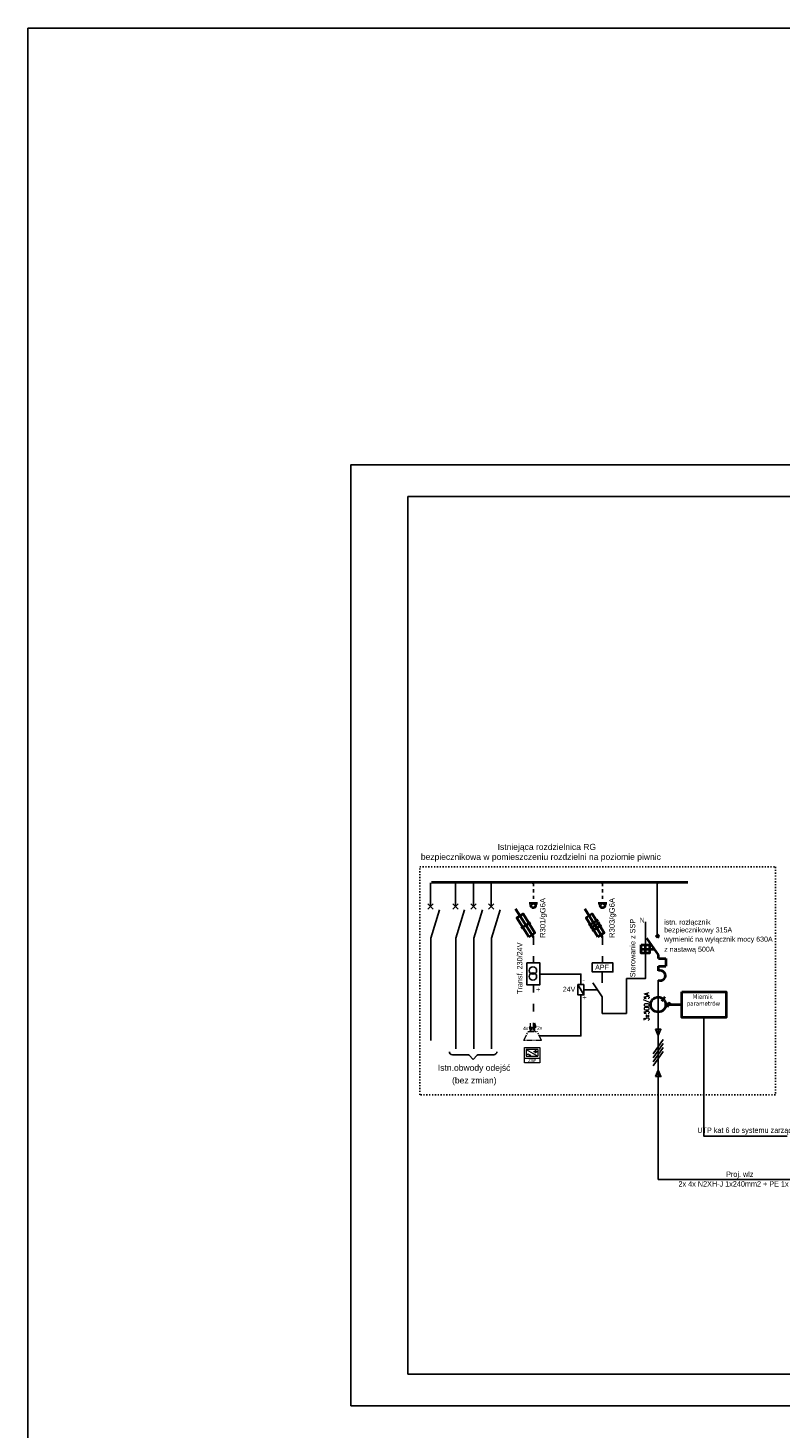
# Model space of a CAD drawing. Header units: millimetres. Extents: x 1218355 to 1284960, y -95511 to 4057.
# Tile 1 of 19: x 1266222 to 1268596, y -92970 to -88552. Entities that reach past the tile are written whole.
import ezdxf
from ezdxf.enums import TextEntityAlignment as Align

# ---------------------------------------------------------------- set-up
doc = ezdxf.new("R2010")
doc.units = ezdxf.units.MM
for name, pattern in [('ACAD_ISO03W100', [30, 12, -18]), ('CENTER2', [28.575, 19.05, -3.175, 3.175, -3.175]), ('HIDDENX2', [0.75, 0.5, -0.25]), ('PRZER1-1', [2, 1, -1])]:
    doc.linetypes.add(name, pattern=pattern)
for name, color, linetype in [('a_wymiar', 1, 'Continuous'), ('ELEK CIENKIE', 80, 'Continuous'), ('ELEK GNIAZDA', 234, 'Continuous'), ('ELEK OPIS', 140, 'Continuous'), ('ELEK OPISY', 140, 'Continuous'), ('ELEK PRZEWODY GŁÓWNE', 232, 'Continuous'), ('ELEKTR_POŁĄCZENIA WYRÓWNAWCZE', 230, 'Continuous')]:
    doc.layers.add(name, color=color, linetype=linetype)
doc.layers.add('ELEK ELEMENTY', color=40, linetype='Continuous', lineweight=40)
doc.layers.add('Linia SSP', color=1, linetype='Continuous', lineweight=35)
doc.styles.add('Arial', font='arial.ttf', dxfattribs={"height": 300})
doc.styles.add('Parametry', font='simplex.shx', dxfattribs={"width": 0.7, "height": 1.8})
doc.styles.add('TAHOMA', font='tahoma.ttf')

# ---------------------------------------------------------------- blocks, each defined once
blk = doc.blocks.new('4wej2wyj')
at = {"layer": 'Linia SSP', "linetype": 'CENTER2', "lineweight": 0}
blk.add_hatch(color=256, dxfattribs=at).paths.add_polyline_path([(-17.1, 41.5), (-21.1, 54.9), (-25.2, 41.5), (-21.1, 41.5)])
h = blk.add_hatch(color=256, dxfattribs=at)
h.paths.add_polyline_path([(-35.2, 28.2), (-31.2, 41.5), (-35.2, 41.5)])
h.paths.add_polyline_path([(-35.2, 28.2), (-35.2, 41.5), (-39.3, 41.5)])
for p, q in [((-35.2, 41.5), (-35.2, 54.9)), ((-25.2, 41.5), (-21.1, 54.9)), ((-17.1, 41.5), (-21.1, 54.9)), ((-56.4, 0), (-42.3, 28.2)), ((0, 0), (-56.4, 0)), ((-42.3, 28.2), (-14.1, 28.2)), ((-35.2, 41.5), (-39.3, 41.5)), ((-39.3, 41.5), (-35.2, 28.2)), ((-35.2, 41.5), (-31.2, 41.5)), ((-31.2, 41.5), (-35.2, 28.2)), ((-21.1, 41.5), (-25.2, 41.5)), ((-21.1, 28.2), (-21.1, 41.5)), ((-21.1, 41.5), (-17.1, 41.5)), ((0, 0), (-14.1, 28.2))]:
    blk.add_line(p, q, dxfattribs=at)
at = {"layer": 'Linia SSP', "linetype": 'CENTER2', "lineweight": 0, "style": 'Arial'}
for s, p in [('2x', (-14.6, 33.4)), ('4x', (-58.6, 32.4))]:
    blk.add_text(s, height=11.25, dxfattribs=at).set_placement(p)
blk = doc.blocks.new('ZSP')
at = {"layer": 'Linia SSP', "linetype": 'ByBlock', "lineweight": 0}
blk.add_hatch(color=256, dxfattribs=at).paths.add_polyline_path([(35.3, 38.3), (36.8, 38.3), (36.8, 32.8), (35.3, 32.8)])
at = {"layer": 'Linia SSP', "linetype": 'HIDDENX2', "lineweight": 0}
blk.add_line((0, 15), (48, 15), dxfattribs=at)
at = {"layer": 'Linia SSP', "lineweight": 0}
for p, q in [((5.6, 42.4), (5.6, 20.6)), ((42.4, 42.4), (5.6, 42.4)), ((5.6, 42.4), (42.4, 20.6)), ((5.6, 20.6), (42.4, 20.6)), ((42.4, 42.4), (42.4, 20.6))]:
    blk.add_line(p, q, dxfattribs=at)
at = {"layer": 'Linia SSP', "linetype": 'ByBlock', "lineweight": 0}
for p, q in [((28.7, 35.7), (33.4, 35.7)), ((33.4, 40.4), (33.4, 31)), ((36.8, 35.7), (40.7, 35.7))]:
    blk.add_line(p, q, dxfattribs=at)
at = {"layer": 'Linia SSP', "lineweight": 0}
blk.add_lwpolyline([(0, 48), (48, 48), (48, 0), (0, 0)], close=True, dxfattribs=at)
blk.add_lwpolyline([(9.1, 25.4), (9.2, 26.2), (9.5, 26.7), (9.9, 27.3), (10.3, 27.6), (11, 27.9), (11.4, 28), (12, 28), (12.8, 27.8), (13.2, 27.5), (13.8, 27), (14.1, 26.5), (14.3, 25.9), (14.3, 25.4), (14.4, 24.8), (14.6, 24.3), (14.7, 24), (15, 23.7), (15.5, 23.3), (16, 23), (16.5, 22.9), (16.9, 22.8), (17.5, 22.9), (18, 23.1), (18.4, 23.3), (18.8, 23.6), (19.1, 24.1), (19.4, 24.6), (19.5, 25.2), (19.5, 25.7)], dxfattribs=at)
at = {"layer": 'Linia SSP', "linetype": 'ByBlock', "lineweight": 0}
blk.add_lwpolyline([(35.3, 38.3), (36.8, 38.3), (36.8, 32.8), (35.3, 32.8)], close=True, dxfattribs=at)
at = {"layer": 'Linia SSP', "lineweight": 0}
blk.add_text('ZSP', height=9.38, dxfattribs=at).set_placement((11.8, 2.8))

msp = doc.modelspace()

# ---------------------------------------------------------------- hatches: boundary and pattern name
at = {"layer": 'ELEKTR_POŁĄCZENIA WYRÓWNAWCZE'}
h = msp.add_hatch(color=10, dxfattribs=at)
h.dxf.hatch_style = 1
h.paths.add_polyline_path([(1268220.09, -91711.7), (1268211.29, -91711.7), (1268211.29, -91731.89)])
h.paths.add_polyline_path([(1268211.29, -91711.7), (1268202.49, -91711.7), (1268211.29, -91731.89)])
h.paths.add_polyline_path([(1268211.29, -91840.78), (1268202.49, -91860.97), (1268211.29, -91860.97)])
h = msp.add_hatch(color=10, dxfattribs=at)
h.dxf.hatch_style = 1
h.paths.add_polyline_path([(1268211.29, -91860.97), (1268220.09, -91860.97), (1268211.29, -91840.78)])

# ---------------------------------------------------------------- linework, layer by layer
at = {"elevation": -662.14}
msp.add_lwpolyline([(1267241.49, -92900.44), (1281241.49, -92900.44), (1281241.49, -89930.44), (1267241.49, -89930.44)], close=True, dxfattribs=at)
at = {"color": 5, "const_width": 4.43}
for points in [[(1267813.93, -91249.29, 1), (1267818.36, -91249.29, 1)], [(1268032.47, -91249.29, 1), (1268036.9, -91249.29, 1)]]:
    msp.add_lwpolyline(points, format="xyb", close=True, dxfattribs=at)
at = {"layer": 'a_wymiar', "elevation": -595.92}
msp.add_lwpolyline([(1266222.29, -88551.88), (1284960.45, -88551.88), (1284960.45, -95510.59), (1266222.29, -95510.59)], close=True, dxfattribs=at)
at = {"layer": 'ELEK CIENKIE', "linetype": 'PRZER1-1', "ltscale": 10}
for p, q in [((1267817.27, -91250.08), (1267817.26, -91314)), ((1268035.81, -91250.08), (1268035.8, -91314))]:
    msp.add_line(p, q, dxfattribs=at)
at = {"layer": 'ELEK CIENKIE', "linetype": 'ACAD_ISO03W100', "ltscale": 2}
for p, q in [((1267817.26, -91421.36), (1267817.25, -91502.46)), ((1268035.8, -91421.36), (1268035.79, -91502.46)), ((1267817.25, -91571.3), (1267817.24, -91718.62))]:
    msp.add_line(p, q, dxfattribs=at)
at = {"layer": 'ELEK CIENKIE', "color": 7}
for p, q in [((1267562.32, -91792.44), (1267611.11, -91792.44)), ((1267614.65, -91793.91), (1267627.32, -91806.59)), ((1267640, -91793.91), (1267627.32, -91806.59)), ((1267643.54, -91792.44), (1267692.32, -91792.44))]:
    msp.add_line(p, q, dxfattribs=at)
for centre, radius, start, end in [((1267562.32, -91782.44), 10, 180, 270), ((1267611.11, -91797.44), 5, 45, 90), ((1267643.54, -91797.44), 5, 90, 135), ((1267692.32, -91782.44), 10, 270, 0)]:
    msp.add_arc(centre, radius, start, end, dxfattribs=at)
at = {"layer": 'ELEK ELEMENTY', "linetype": 'Continuous'}
for p, q in [((1267803.7, -91314), (1267830.57, -91314)), ((1268022.24, -91314), (1268049.11, -91314)), ((1267761.33, -91331.11), (1267817.27, -91421.37)), ((1267979.87, -91331.11), (1268035.8, -91421.37)), ((1268021.91, -91365.88), (1267992.2, -91384.35)), ((1267808.65, -91374.38), (1267778.94, -91392.84)), ((1268027.19, -91374.38), (1267997.48, -91392.84)), ((1268032.47, -91382.87), (1268002.75, -91401.34))]:
    msp.add_line(p, q, dxfattribs=at)
at = {"layer": 'ELEK ELEMENTY'}
for p, q in [((1268171.02, -91471.74), (1268171.02, -91445.25)), ((1268212.6, -91476.7), (1268175.59, -91423.92)), ((1268203.68, -91413.3), (1268213.5, -91422.43)), ((1268213.5, -91413.3), (1268203.68, -91422.43)), ((1268157.78, -91458.49), (1268184.27, -91458.49)), ((1268184.27, -91458.49), (1268199.83, -91458.49)), ((1268212.6, -91488.04), (1268212.6, -91476.7)), ((1268212.6, -91488.04), (1268235.18, -91488.04)), ((1268235.18, -91488.04), (1268235.18, -91512.68)), ((1268212.6, -91527.62), (1268212.6, -91512.68)), ((1268212.6, -91512.68), (1268235.18, -91512.68)), ((1268231.8, -91609.44), (1268222.22, -91623.13)), ((1268245.11, -91627.05), (1268235.53, -91640.74)), ((1268249.24, -91627.05), (1268239.66, -91640.74)), ((1268234.89, -91633.89), (1268285.84, -91633.89))]:
    msp.add_line(p, q, dxfattribs=at)
at = {"layer": 'ELEK ELEMENTY', "color": 80, "const_width": 4.52, "flags": 128}
msp.add_lwpolyline([(1268210.85, -91249.29, -1), (1268206.33, -91249.29, -1)], format="xyb", close=True, dxfattribs=at)
at = {"layer": 'ELEK ELEMENTY', "linetype": 'Continuous'}
for points in [[(1267802.7, -91419.71), (1267822.22, -91407.57), (1267784.89, -91347.51), (1267765.37, -91359.64), (1267802.7, -91419.71)], [(1268021.24, -91419.71), (1268040.76, -91407.57), (1268003.43, -91347.51), (1267983.91, -91359.64), (1268021.24, -91419.71)]]:
    msp.add_lwpolyline(points, dxfattribs=at)
at = {"layer": 'ELEK ELEMENTY'}
for points in [[(1268157.78, -91445.54), (1268184.27, -91445.54), (1268184.27, -91471.44), (1268157.78, -91471.44)], [(1268285.84, -91593.44), (1268425.87, -91593.44), (1268425.87, -91674.35), (1268285.84, -91674.35)]]:
    msp.add_lwpolyline(points, close=True, dxfattribs=at)
at = {"layer": 'ELEK ELEMENTY', "linetype": 'Continuous'}
for centre in [(1267817.14, -91321.46), (1268035.67, -91321.46)]:
    msp.add_circle(centre, 7.46, dxfattribs=at)
at = {"layer": 'ELEK ELEMENTY'}
msp.add_circle((1268211.29, -91633.89), 23.61, dxfattribs=at)
msp.add_arc((1268218.36, -91542.37), 15.83, 243.47558, 111.32608, dxfattribs=at)
at = {"layer": 'ELEK GNIAZDA'}
for p, q in [((1267495.46, -91245.95), (1268304.54, -91245.95)), ((1267495.46, -91249.29), (1268304.54, -91249.29))]:
    msp.add_line(p, q, dxfattribs=at)
at = {"layer": 'ELEK OPIS', "color": 1}
msp.add_line((1267492.9, -91323.95), (1267493, -91249.13), dxfattribs=at)
at = {"layer": 'ELEK OPIS', "color": 7}
for p, q in [((1267571.77, -91324.03), (1267571.88, -91249.21)), ((1267628.04, -91324.11), (1267628.15, -91249.29)), ((1267684.32, -91324.11), (1267684.42, -91249.29)), ((1267580.3, -91315.54), (1267563.24, -91332.52)), ((1267563.42, -91315.54), (1267580.12, -91332.52)), ((1267636.58, -91315.62), (1267619.51, -91332.6)), ((1267619.69, -91315.62), (1267636.4, -91332.6)), ((1267692.85, -91315.62), (1267675.78, -91332.6)), ((1267675.96, -91315.62), (1267692.67, -91332.6)), ((1267600.46, -91334.53), (1267572.74, -91424.44)), ((1267656.73, -91334.61), (1267629.01, -91424.52)), ((1267713, -91334.61), (1267685.28, -91424.52))]:
    msp.add_line(p, q, dxfattribs=at)
at = {"layer": 'ELEK OPIS', "color": 3}
for p, q in [((1267501.43, -91315.46), (1267484.36, -91332.44)), ((1267484.54, -91315.46), (1267501.25, -91332.44)), ((1267521.58, -91334.45), (1267493.87, -91424.36))]:
    msp.add_line(p, q, dxfattribs=at)
at = {"layer": 'ELEK OPIS', "elevation": -662.14}
msp.add_lwpolyline([(1267421.49, -92800.44), (1281141.49, -92800.44), (1281141.49, -90030.44), (1267421.49, -90030.44)], close=True, dxfattribs=at)
at = {"layer": 'ELEK OPIS', "color": 2, "linetype": 'ACAD_ISO03W100', "ltscale": 0.3}
msp.add_lwpolyline([(1267458.8, -91199.42), (1268581.11, -91199.42), (1268581.11, -91918.64), (1267458.8, -91918.64)], close=True, dxfattribs=at)
at = {"layer": 'ELEK OPISY'}
for p, q in [((1268171.02, -91445.54), (1268171.02, -91373.1)), ((1268034.46, -91530.92), (1268034.46, -91565.33)), ((1267957.86, -91570.84), (1267976.63, -91603.44)), ((1267976.63, -91587.14), (1268019.91, -91587.14)), ((1268034.46, -91608.96), (1268005.36, -91565.33)), ((1268034.46, -91608.96), (1268034.46, -91661.56))]:
    msp.add_line(p, q, dxfattribs=at)
for points in [[(1268171.02, -91471.74), (1268171.02, -91551.82), (1268110.81, -91551.82)], [(1267967.25, -91570.84), (1267967.25, -91537.65), (1267838.24, -91537.65)], [(1268110.81, -91551.82), (1268110.81, -91661.56), (1268034.46, -91661.56)], [(1267967.25, -91603.44), (1267967.25, -91732.72), (1267836.32, -91732.72)], [(1268355.86, -91674.35), (1268355.86, -92049.45), (1268618.63, -92049.45)]]:
    msp.add_lwpolyline(points, dxfattribs=at)
for points in [[(1267796.26, -91502.46), (1267838.24, -91502.46), (1267838.24, -91571.3), (1267796.26, -91571.3)], [(1268003.38, -91502.46), (1268068.2, -91502.46), (1268068.2, -91530.92), (1268003.38, -91530.92)], [(1267976.63, -91570.84), (1267957.86, -91570.84), (1267957.86, -91603.44), (1267976.63, -91603.44)]]:
    msp.add_lwpolyline(points, close=True, dxfattribs=at)
for centre in [(1267815.99, -91526.49), (1267815.99, -91545)]:
    msp.add_circle(centre, 11.65, dxfattribs=at)
at = {"layer": 'ELEK PRZEWODY GŁÓWNE'}
msp.add_line((1267493.87, -91424.36), (1267493.87, -91746.95, 11.31), dxfattribs=at)
at = {"layer": 'ELEK PRZEWODY GŁÓWNE', "color": 7}
for p, q in [((1267572.74, -91424.44), (1267572.74, -91773.59, 20.24)), ((1267629.01, -91424.52), (1267629.01, -91773.67, 20.24)), ((1267685.28, -91424.52), (1267685.28, -91773.67, 20.24))]:
    msp.add_line(p, q, dxfattribs=at)
at = {"layer": 'ELEK PRZEWODY GŁÓWNE'}
msp.add_lwpolyline([(1268839.42, -91956.13), (1268839.42, -92185.57), (1268211.29, -92185.57), (1268211.29, -91673.48)], dxfattribs=at)
at = {"layer": 'ELEKTR_POŁĄCZENIA WYRÓWNAWCZE', "color": 10}
for p, q in [((1268208.59, -91245.08), (1268208.59, -91417.86)), ((1268211.29, -91556.54), (1268211.29, -91673.48)), ((1268227.24, -91743.95), (1268195.33, -91789.57)), ((1268227.24, -91756.62), (1268195.33, -91802.25)), ((1268227.24, -91769.29), (1268195.33, -91814.92)), ((1268227.24, -91781.97), (1268195.33, -91827.6))]:
    msp.add_line(p, q, dxfattribs=at)
for points in [[(1268202.49, -91711.7), (1268220.09, -91711.7), (1268211.29, -91731.89), (1268202.49, -91711.7)], [(1268202.49, -91860.97), (1268220.09, -91860.97), (1268211.29, -91840.78), (1268202.49, -91860.97)]]:
    msp.add_lwpolyline(points, dxfattribs=at)

# ---------------------------------------------------------------- block references
at = {"layer": 'Linia SSP'}
for name, p in [('4wej2wyj', (1267843.37, -91746.82)), ('ZSP', (1267789.33, -91817.69))]:
    msp.add_blockref(name, p, dxfattribs=at)

# ---------------------------------------------------------------- texts
at = {"layer": 'ELEK ELEMENTY', "style": 'Parametry', "width": 0.7}
msp.add_text('3x500/5A', height=15.75, rotation=90, dxfattribs=at).set_placement((1268182.46, -91640.17), align=Align.CENTER)
at = {"layer": 'ELEK ELEMENTY', "style": 'TAHOMA'}
for s, p in [('parametrów', (1268301.4, -91637.52)), ('Miernik', (1268320.07, -91615.74))]:
    msp.add_text(s, height=14, dxfattribs=at).set_placement(p)
at = {"layer": 'ELEK OPIS', "color": 7, "style": 'Arial'}
for s, p in [('Istniejąca rozdzielnica RG', (1267704.47, -91145.76, -665.06)), (' bezpiecznikowa w pomieszczeniu rozdzielni na poziomie piwnic ', (1267454.78, -91177.09, -665.06)), ('Istn.obwody odejść', (1267516.04, -91842.85)), ('(bez zmian)', (1267560.69, -91882.55))]:
    msp.add_text(s, height=19.2456, dxfattribs=at).set_placement(p)
at = {"layer": 'ELEK OPIS', "style": 'Arial'}
for s, p in [('R301/gG6A', (1267855.33, -91423.54)), ('R303/gG6A', (1268073.87, -91423.54))]:
    msp.add_text(s, height=17.28, rotation=90, dxfattribs=at).set_placement(p)
for s, height, p in [('N', 15.99, (1268152.65, -91375.46)), ('istn. rozłącznik', 15.9885, (1268230.17, -91381.4)), ('bezpiecznikowy 315A', 15.9885, (1268230.17, -91406.14)), ('wymienić na wyłącznik mocy 630A', 15.9885, (1268230.17, -91435.42)), ('z nastawą 500A', 15.9885, (1268230.17, -91467.18)), ('APF', 15.988, (1268012.3, -91524.11)), ('+', 15.99, (1267825.9, -91594.27)), ('24V', 15.988, (1267910.08, -91593.51)), ('-', 15.99, (1267972.3, -91565.12)), ('+', 15.99, (1267972.3, -91619.7))]:
    msp.add_text(s, height=height, dxfattribs=at).set_placement(p)
at = {"layer": 'ELEK OPIS', "linetype": 'Continuous', "style": 'Arial', "width": 0.8}
for s, p in [('Sterowanie z SSP', (1268139.19, -91455.46)), ('Transf. 230/24V', (1267782.76, -91519.16))]:
    msp.add_text(s, height=17.1, rotation=90, dxfattribs=at).set_placement(p, align=Align.CENTER)
for s, p in [('UTP kat 6 do systemu zarządzania obiektem', (1268561.57, -92038.81)), ('Proj. wlz', (1268468.91, -92177.73))]:
    msp.add_text(s, height=17.1, dxfattribs=at).set_placement(p, align=Align.CENTER)
msp.add_text('2x 4x N2XH-J 1x240mm2 + PE 1x N2XH-J 1x240mm2', height=17.1, dxfattribs=at).set_placement((1268275.38, -92208.23))

doc.saveas('drawing.dxf')
